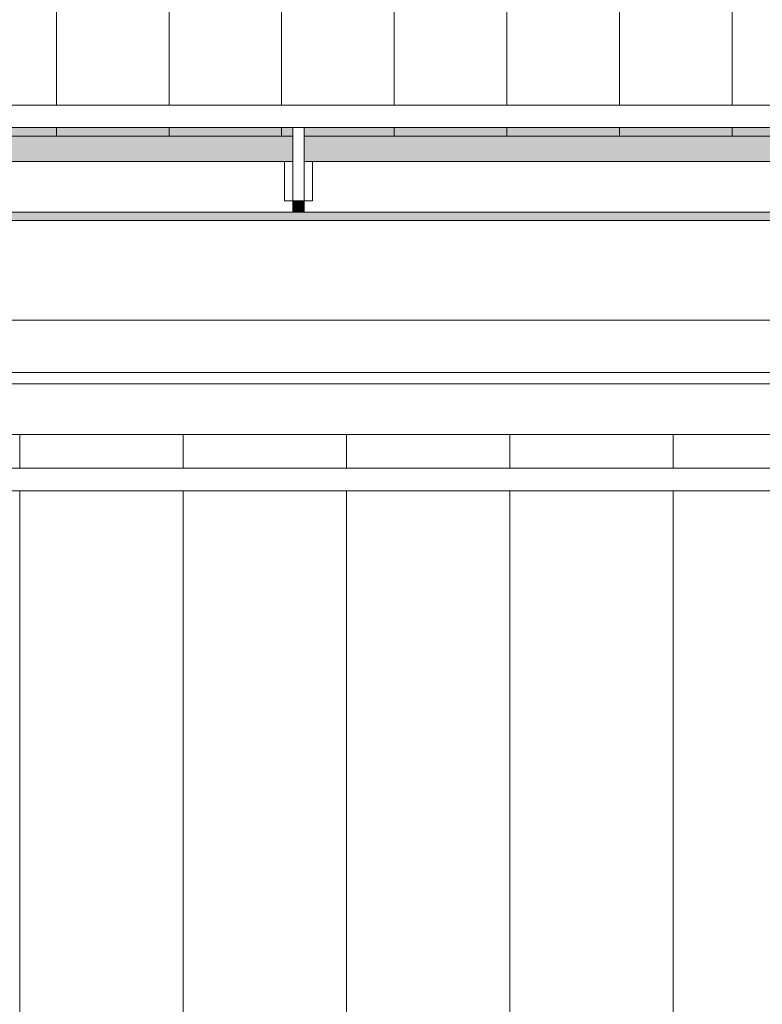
# Model space of a CAD drawing. Header units: metres. Extents: x -180 to 4, y -50 to 6.
# Tile 11 of 44: x -166.42 to -165.1, y -41.26 to -39.51. Entities that reach past the tile are written whole.
import ezdxf

# ---------------------------------------------------------------- set-up
doc = ezdxf.new("R2010")
doc.units = ezdxf.units.M
doc.header["$LTSCALE"] = 0.05
for name, pattern in [('9201', [3, 2, -1]), ('Dash Style-1', [1.999894, 0.999947, -0.999947]), ('ISO-10 Strichpunktlinie', [4.699, 3.048, -0.762, 0.127, -0.762]), ('Linienart-1', [2.116328, 1.058164, -1.058164])]:
    doc.linetypes.add(name, pattern=pattern)
for name, color, linetype, lineweight, true_color in [('30 -33 Aussenwände- 7 Fassade_ Elemente', 7, 'Continuous', 9, 0x00aacc), ('30 -35 Decken- 2.2 Treppen Außen', 7, 'Continuous', 9, 0x009999), ('30 -36 Dächer- 3 Dachbeläge', 7, 'Continuous', 15, 0x9999ff), ('30 -36 Dächer- 4 Dachbekleidungen', 7, 'Continuous', 9, 0xccccff), ('70 -72 Beschriftung- 1 Beschriftung allgemein', 7, 'Continuous', 9, 0xff6633), ('70 -72 Beschriftung- 7 Detailverweise Linie', 7, 'Continuous', 9, 0x00dd00)]:
    doc.layers.add(name, color=color, linetype=linetype, lineweight=lineweight, true_color=true_color)
doc.layers.add('60- 61 allgemeine Ausstattung- 4 Terrassen', color=7, linetype='Continuous', lineweight=9)
doc.layers.add('Keine', color=7, linetype='Continuous', lineweight=9)

# ---------------------------------------------------------------- blocks, each defined once
blk = doc.blocks.new('Gruppe-29')
at = {"color": 255, "linetype": '9201', "lineweight": 5, "transparency": 33554508}
blk.add_wipeout([(-165.256, -40.8649), (-165.1247, -40.247), (-165.256, -40.247)], dxfattribs=at).dxf.layer = '30 -35 Decken- 2.2 Treppen Außen'
blk.add_wipeout([(-165.546, -42.2292), (-165.256, -40.8649), (-165.256, -40.247), (-165.546, -40.247)], dxfattribs=at).dxf.layer = '30 -35 Decken- 2.2 Treppen Außen'
blk.add_wipeout([(-165.836, -42.847), (-165.6773, -42.847), (-165.546, -42.2292), (-165.546, -40.247), (-165.836, -40.247)], dxfattribs=at).dxf.layer = '30 -35 Decken- 2.2 Treppen Außen'
blk.add_wipeout([(-165.836, -40.247), (-166.126, -40.247), (-166.126, -42.847), (-165.836, -42.847)], dxfattribs=at).dxf.layer = '30 -35 Decken- 2.2 Treppen Außen'
blk.add_wipeout([(-166.126, -40.247), (-166.416, -40.247), (-166.416, -42.847), (-166.126, -42.847)], dxfattribs=at).dxf.layer = '30 -35 Decken- 2.2 Treppen Außen'
blk = doc.blocks.new('Gruppe-32')
at = {"color": 255, "lineweight": 5}
blk.add_wipeout([(-164.966, -40.247), (-165.1247, -40.247), (-165.256, -40.8649), (-165.256, -42.847), (-164.966, -42.847)], dxfattribs=at).dxf.layer = '30 -35 Decken- 2.2 Treppen Außen'
blk.add_wipeout([(-165.256, -40.8649), (-165.546, -42.2292), (-165.546, -42.847), (-165.256, -42.847)], dxfattribs=at).dxf.layer = '30 -35 Decken- 2.2 Treppen Außen'
blk = doc.blocks.new('Gruppe-33')
at = {"layer": '30 -35 Decken- 2.2 Treppen Außen', "linetype": '9201', "lineweight": 9, "transparency": 33554508}
for p, q in [((-166.416, -40.247), (-166.416, -42.847)), ((-166.126, -40.247), (-166.126, -42.847)), ((-165.836, -40.247), (-165.836, -42.847)), ((-165.836, -40.247), (-165.836, -42.847)), ((-165.546, -40.247), (-165.546, -42.2292)), ((-165.256, -40.247), (-165.256, -40.8649))]:
    blk.add_line(p, q, dxfattribs=at)
at = {"layer": '30 -35 Decken- 2.2 Treppen Außen', "linetype": '9201', "lineweight": 9, "transparency": 33554508, "flags": 128}
for points in [[(-166.416, -40.247), (-166.706, -40.247)], [(-166.126, -40.247), (-166.416, -40.247)], [(-165.836, -40.247), (-166.126, -40.247)], [(-165.546, -40.247), (-165.836, -40.247)], [(-165.256, -40.247), (-165.546, -40.247)], [(-165.1247, -40.247), (-165.256, -40.247)]]:
    blk.add_lwpolyline(points, dxfattribs=at)
blk = doc.blocks.new('Gruppe-36')
at = {"layer": '30 -35 Decken- 2.2 Treppen Außen'}
blk.add_line((-165.256, -40.8649), (-165.256, -42.847), dxfattribs=at)
at = {"layer": '30 -35 Decken- 2.2 Treppen Außen', "flags": 128}
blk.add_lwpolyline([(-164.966, -40.247), (-165.1247, -40.247)], dxfattribs=at)
blk = doc.blocks.new('Gruppe-39')
at = {"color": 255}
blk.add_wipeout([(-165.1247, -40.247), (-163.806, -40.247), (-163.806, -40.137), (-165.1013, -40.137)], dxfattribs=at).dxf.layer = '30 -35 Decken- 2.2 Treppen Außen'
at = {"layer": '30 -35 Decken- 2.2 Treppen Außen', "flags": 128}
blk.add_lwpolyline([(-165.1247, -40.247), (-163.806, -40.247), (-163.806, -40.137), (-165.1013, -40.137)], dxfattribs=at)
blk = doc.blocks.new('Gruppe-40')
at = {"layer": '30 -35 Decken- 2.2 Treppen Außen', "linetype": 'Dash Style-1', "lineweight": 9, "transparency": 33554508, "flags": 128}
blk.add_lwpolyline([(-165.1013, -40.137), (-172.846, -40.137), (-172.846, -40.247), (-165.1247, -40.247)], dxfattribs=at)
blk = doc.blocks.new('Gruppe-45')
at = {"color": 255}
blk.add_wipeout([(-165.1459, -40.347), (-163.806, -40.347), (-163.806, -40.307), (-165.1374, -40.307)], dxfattribs=at).dxf.layer = '30 -35 Decken- 2.2 Treppen Außen'
at = {"layer": '30 -35 Decken- 2.2 Treppen Außen', "flags": 128}
blk.add_lwpolyline([(-165.1459, -40.347), (-163.806, -40.347), (-163.806, -40.307), (-165.1374, -40.307)], dxfattribs=at)
blk = doc.blocks.new('Gruppe-46')
at = {"color": 255, "linetype": 'Linienart-1'}
blk.add_wipeout([(-165.1374, -40.307), (-172.846, -40.307), (-172.846, -40.347), (-165.1459, -40.347)], dxfattribs=at).dxf.layer = '30 -35 Decken- 2.2 Treppen Außen'
at = {"layer": '30 -35 Decken- 2.2 Treppen Außen', "linetype": 'Linienart-1', "flags": 128}
blk.add_lwpolyline([(-165.1374, -40.307), (-172.846, -40.307), (-172.846, -40.347), (-165.1459, -40.347)], dxfattribs=at)
blk = doc.blocks.new('Gruppe-47')
at = {"color": 255}
blk.add_wipeout([(-165.1247, -40.247), (-163.806, -40.247), (-163.806, -40.157), (-165.1055, -40.157)], dxfattribs=at).dxf.layer = '30 -35 Decken- 2.2 Treppen Außen'
at = {"layer": '30 -35 Decken- 2.2 Treppen Außen', "flags": 128}
blk.add_lwpolyline([(-165.1247, -40.247), (-163.806, -40.247), (-163.806, -40.157), (-165.1055, -40.157)], dxfattribs=at)
blk = doc.blocks.new('Gruppe-48')
at = {"color": 255, "linetype": 'Linienart-1'}
blk.add_wipeout([(-165.1055, -40.157), (-172.846, -40.157), (-172.846, -40.247), (-165.1247, -40.247)], dxfattribs=at).dxf.layer = '30 -35 Decken- 2.2 Treppen Außen'
at = {"layer": '30 -35 Decken- 2.2 Treppen Außen', "linetype": 'Linienart-1', "flags": 128}
blk.add_lwpolyline([(-165.1055, -40.157), (-172.846, -40.157), (-172.846, -40.247), (-165.1247, -40.247)], dxfattribs=at)
blk = doc.blocks.new('Gruppe-50')
at = {"layer": '30 -35 Decken- 2.2 Treppen Außen'}
blk.add_line((-165.1013, -40.137), (-165.7007, -42.957), dxfattribs=at)
blk = doc.blocks.new('Gruppe-51')
at = {"layer": '30 -35 Decken- 2.2 Treppen Außen', "linetype": '9201'}
blk.add_line((-165.1013, -40.137), (-165.7007, -42.957), dxfattribs=at)
blk = doc.blocks.new('Gruppe-55')
at = {"layer": '30 -35 Decken- 2.2 Treppen Außen', "transparency": 33554508}
blk.add_blockref('Gruppe-29', (0, 0), dxfattribs=at)
at = {"layer": '30 -35 Decken- 2.2 Treppen Außen'}
blk.add_blockref('Gruppe-32', (0, 0), dxfattribs=at)
at = {"layer": '30 -35 Decken- 2.2 Treppen Außen', "transparency": 33554508}
blk.add_blockref('Gruppe-33', (0, 0), dxfattribs=at)
at = {"layer": '30 -35 Decken- 2.2 Treppen Außen'}
blk.add_blockref('Gruppe-36', (0, 0), dxfattribs=at)
blk.add_blockref('Gruppe-39', (0, 0), dxfattribs=at)
at = {"layer": '30 -35 Decken- 2.2 Treppen Außen', "transparency": 33554508}
blk.add_blockref('Gruppe-40', (0, 0), dxfattribs=at)
at = {"layer": '30 -35 Decken- 2.2 Treppen Außen'}
for name in ['Gruppe-47', 'Gruppe-45']:
    blk.add_blockref(name, (0, 0), dxfattribs=at)
for name in ['Gruppe-48', 'Gruppe-46']:
    blk.add_blockref(name, (0, 0), dxfattribs=at)
for name in ['Gruppe-50', 'Gruppe-51']:
    blk.add_blockref(name, (0, 0), dxfattribs=at)
blk = doc.blocks.new('Gruppe-56')
at = {"layer": '30 -35 Decken- 2.2 Treppen Außen', "color": 7, "transparency": 33554687}
blk.add_blockref('Gruppe-55', (0, 0), dxfattribs=at)
blk = doc.blocks.new('Gruppe-57')
at = {"layer": '30 -35 Decken- 2.2 Treppen Außen', "color": 7, "transparency": 33554687}
blk.add_blockref('Gruppe-56', (0, 0), dxfattribs=at)
at = {"layer": '30 -35 Decken- 2.2 Treppen Außen', "color": 0, "flags": 1}
for tag in ['prm0_value', 'prm1_value', 'prm2_value', 'prm3_value', 'prm4_value', 'prm5_value', 'prm6_value', 'prm7_value', 'prm8_value', 'IFC_UUID', 'instanceID', 'prm0_name', 'prm0_type', 'prm1_name', 'prm1_type', 'prm2_name', 'prm2_type', 'prm3_name', 'prm3_type', 'prm4_name', 'prm4_type', 'prm5_name', 'prm5_type', 'prm6_name', 'prm6_type', 'prm7_name', 'prm7_type', 'prm8_name', 'prm8_type']:
    blk.add_attdef(tag, (-172.9927, -42.957), '', height=0.00018, dxfattribs=at)
blk = doc.blocks.new('_00-EG_Tragwerk (2D)')
at = {"layer": '30 -35 Decken- 2.2 Treppen Außen', "transparency": 33554687}
blk.add_blockref('Gruppe-57', (0, 0), dxfattribs=at)
blk = doc.blocks.new('Gruppe-192')
at = {"color": 255, "lineweight": 5}
blk.add_wipeout([(-164.966, -40.247), (-165.256, -40.247), (-165.256, -42.847), (-164.966, -42.847)], dxfattribs=at).dxf.layer = '30 -35 Decken- 2.2 Treppen Außen'
blk.add_wipeout([(-165.256, -40.247), (-165.546, -40.247), (-165.546, -42.847), (-165.256, -42.847)], dxfattribs=at).dxf.layer = '30 -35 Decken- 2.2 Treppen Außen'
blk.add_wipeout([(-165.546, -40.247), (-165.836, -40.247), (-165.836, -42.847), (-165.546, -42.847)], dxfattribs=at).dxf.layer = '30 -35 Decken- 2.2 Treppen Außen'
blk.add_wipeout([(-165.836, -40.247), (-166.126, -40.247), (-166.126, -42.847), (-165.836, -42.847)], dxfattribs=at).dxf.layer = '30 -35 Decken- 2.2 Treppen Außen'
blk.add_wipeout([(-166.126, -40.247), (-166.416, -40.247), (-166.416, -42.847), (-166.126, -42.847)], dxfattribs=at).dxf.layer = '30 -35 Decken- 2.2 Treppen Außen'
blk = doc.blocks.new('Gruppe-195')
at = {"layer": '30 -35 Decken- 2.2 Treppen Außen'}
for p, q in [((-166.416, -40.247), (-166.416, -42.847)), ((-166.126, -40.247), (-166.126, -42.847)), ((-165.836, -40.247), (-165.836, -42.847)), ((-165.546, -40.247), (-165.546, -42.847)), ((-165.256, -40.247), (-165.256, -42.847))]:
    blk.add_line(p, q, dxfattribs=at)
at = {"layer": '30 -35 Decken- 2.2 Treppen Außen', "flags": 128}
for points in [[(-166.416, -40.247), (-166.706, -40.247)], [(-166.126, -40.247), (-166.416, -40.247)], [(-165.836, -40.247), (-166.126, -40.247)], [(-165.546, -40.247), (-165.836, -40.247)], [(-165.256, -40.247), (-165.546, -40.247)], [(-164.966, -40.247), (-165.256, -40.247)]]:
    blk.add_lwpolyline(points, dxfattribs=at)
blk = doc.blocks.new('Gruppe-199')
at = {"color": 255}
blk.add_wipeout([(-172.846, -40.247), (-163.806, -40.247), (-163.806, -40.137), (-172.846, -40.137)], dxfattribs=at).dxf.layer = '30 -35 Decken- 2.2 Treppen Außen'
at = {"layer": '30 -35 Decken- 2.2 Treppen Außen', "flags": 128}
blk.add_lwpolyline([(-172.846, -40.247), (-163.806, -40.247), (-163.806, -40.137), (-172.846, -40.137)], close=True, dxfattribs=at)
blk = doc.blocks.new('Gruppe-202')
at = {"color": 255}
blk.add_wipeout([(-163.806, -40.347), (-172.846, -40.347), (-172.846, -40.307), (-163.806, -40.307)], dxfattribs=at).dxf.layer = '30 -35 Decken- 2.2 Treppen Außen'
at = {"layer": '30 -35 Decken- 2.2 Treppen Außen', "flags": 128}
blk.add_lwpolyline([(-163.806, -40.347), (-172.846, -40.347), (-172.846, -40.307), (-163.806, -40.307)], close=True, dxfattribs=at)
blk = doc.blocks.new('Gruppe-203')
at = {"color": 255}
blk.add_wipeout([(-163.806, -40.247), (-172.846, -40.247), (-172.846, -40.157), (-163.806, -40.157)], dxfattribs=at).dxf.layer = '30 -35 Decken- 2.2 Treppen Außen'
at = {"layer": '30 -35 Decken- 2.2 Treppen Außen', "flags": 128}
blk.add_lwpolyline([(-163.806, -40.247), (-172.846, -40.247), (-172.846, -40.157), (-163.806, -40.157)], close=True, dxfattribs=at)
blk = doc.blocks.new('Gruppe-207')
at = {"layer": '30 -35 Decken- 2.2 Treppen Außen'}
blk.add_blockref('Gruppe-192', (0, 0), dxfattribs=at)
blk.add_blockref('Gruppe-195', (0, 0), dxfattribs=at)
blk.add_blockref('Gruppe-199', (0, 0), dxfattribs=at)
for name in ['Gruppe-203', 'Gruppe-202']:
    blk.add_blockref(name, (0, 0), dxfattribs=at)
blk = doc.blocks.new('Gruppe-208')
at = {"layer": '30 -35 Decken- 2.2 Treppen Außen', "color": 7, "transparency": 33554687}
blk.add_blockref('Gruppe-207', (0, 0), dxfattribs=at)
blk = doc.blocks.new('Gruppe-209')
at = {"layer": '30 -35 Decken- 2.2 Treppen Außen', "color": 7, "transparency": 33554687}
blk.add_blockref('Gruppe-208', (0, 0), dxfattribs=at)
at = {"layer": '30 -35 Decken- 2.2 Treppen Außen', "color": 0, "flags": 1}
for tag in ['IFC_UUID', 'instanceID']:
    blk.add_attdef(tag, (-172.9927, -42.957), '', height=0.00018, dxfattribs=at)
blk = doc.blocks.new('_01-OG1_Tragwerk (2D)')
at = {"layer": '30 -35 Decken- 2.2 Treppen Außen', "transparency": 33554687}
blk.add_blockref('Gruppe-209', (0, 0), dxfattribs=at)
blk = doc.blocks.new('Gruppe-9579')
at = {"color": 255}
blk.add_wipeout([(-165.911, -39.762), (-165.911, -39.832), (-165.931, -39.832), (-165.931, -39.762)], dxfattribs=at).dxf.layer = '30 -36 Dächer- 4 Dachbekleidungen'
at = {"layer": '30 -36 Dächer- 3 Dachbeläge', "linetype": 'Continuous', "lineweight": 0, "transparency": 33554687}
blk.add_hatch(color=254, dxfattribs=at).paths.add_polyline_path([(-165.911, -39.852), (-165.911, -39.832), (-165.931, -39.832), (-165.931, -39.852)])
at = {"layer": '30 -36 Dächer- 3 Dachbeläge', "color": 254, "linetype": 'Continuous', "lineweight": 9, "true_color": 0xccccff, "transparency": 33554687, "flags": 128}
blk.add_lwpolyline([(-165.911, -39.852), (-165.911, -39.832), (-165.931, -39.832), (-165.931, -39.852)], dxfattribs=at)
at = {"layer": '30 -36 Dächer- 4 Dachbekleidungen', "flags": 128}
for points in [[(-165.946, -39.762), (-165.946, -39.832), (-165.931, -39.832)], [(-165.911, -39.762), (-165.911, -39.832), (-165.931, -39.832), (-165.931, -39.762)], [(-165.896, -39.762), (-165.896, -39.832), (-165.911, -39.832)]]:
    blk.add_lwpolyline(points, dxfattribs=at)
at = {"color": 255}
blk.add_wipeout([(-165.911, -39.762), (-165.911, -39.702), (-165.931, -39.702), (-165.931, -39.762)], dxfattribs=at).dxf.layer = '30 -36 Dächer- 4 Dachbekleidungen'
at = {"layer": '30 -36 Dächer- 4 Dachbekleidungen', "flags": 128}
blk.add_lwpolyline([(-165.911, -39.762), (-165.911, -39.702), (-165.931, -39.702), (-165.931, -39.762)], dxfattribs=at)
blk = doc.blocks.new('Gruppe-9596')
at = {"layer": '60- 61 allgemeine Ausstattung- 4 Terrassen', "linetype": 'Continuous', "lineweight": 9, "transparency": 33554495}
h = blk.add_hatch(dxfattribs=at)
h.set_pattern_fill('Dämmstoff v 2mm SRF-3', style=0, pattern_type=2)
h.set_pattern_definition([(90, (-171.951, -33.59404), (0.2, 0), [])])
h.paths.add_polyline_path([(-171.951, -39.407), (-171.951, -39.717), (-160.818, -39.717), (-160.818, -39.407), (-163.6783, -39.407), (-163.6783, -39.407)])
at = {"layer": '60- 61 allgemeine Ausstattung- 4 Terrassen', "color": 252, "linetype": 'Continuous', "lineweight": 9, "true_color": 0x888888, "transparency": 33554687, "flags": 128}
blk.add_lwpolyline([(-171.951, -39.407), (-171.951, -39.717), (-160.818, -39.717), (-160.818, -39.407), (-163.6783, -39.407), (-163.6783, -39.407)], close=True, dxfattribs=at)
at = {"color": 255, "linetype": 'Continuous', "lineweight": 9, "transparency": 33554687}
blk.add_wipeout([(-167.751, -39.867), (-160.291, -39.867), (-160.291, -40.044), (-167.751, -40.044)], dxfattribs=at).dxf.layer = '30 -33 Aussenwände- 7 Fassade_ Elemente'
at = {"layer": '30 -36 Dächer- 3 Dachbeläge', "linetype": 'Continuous', "lineweight": 0}
blk.add_hatch(color=254, dxfattribs=at).paths.add_polyline_path([(-173.196, -39.702), (-160.641, -39.702), (-160.641, -39.867), (-173.196, -39.867)])
at = {"layer": '30 -33 Aussenwände- 7 Fassade_ Elemente', "color": 142, "linetype": 'Continuous', "lineweight": 9, "transparency": 33554687, "flags": 128}
blk.add_lwpolyline([(-167.751, -39.867), (-160.291, -39.867), (-160.291, -40.044), (-167.751, -40.044)], close=True, dxfattribs=at)
at = {"layer": '30 -36 Dächer- 3 Dachbeläge', "flags": 128}
blk.add_lwpolyline([(-173.196, -39.702), (-160.641, -39.702), (-160.641, -39.867), (-173.196, -39.867)], close=True, dxfattribs=at)
at = {"color": 255}
blk.add_wipeout([(-173.236, -40.347), (-172.846, -40.347), (-172.846, -40.307), (-173.196, -40.307), (-173.196, -39.702), (-160.641, -39.702), (-160.641, -39.662), (-173.236, -39.662)], dxfattribs=at).dxf.layer = '30 -36 Dächer- 4 Dachbekleidungen'
at = {"layer": '30 -36 Dächer- 4 Dachbekleidungen', "flags": 128}
blk.add_lwpolyline([(-173.236, -40.347), (-172.846, -40.347), (-172.846, -40.307), (-173.196, -40.307), (-173.196, -39.702), (-160.641, -39.702), (-160.641, -39.662), (-173.236, -39.662)], close=True, dxfattribs=at)
at = {"color": 255}
blk.add_wipeout([(-173.136, -40.247), (-172.846, -40.247), (-172.846, -40.157), (-173.046, -40.157), (-173.046, -39.852), (-160.641, -39.852), (-160.641, -39.762), (-173.136, -39.762)], dxfattribs=at).dxf.layer = '30 -36 Dächer- 4 Dachbekleidungen'
at = {"layer": '30 -36 Dächer- 4 Dachbekleidungen', "flags": 128}
blk.add_lwpolyline([(-173.136, -40.247), (-172.846, -40.247), (-172.846, -40.157), (-173.046, -40.157), (-173.046, -39.852), (-160.641, -39.852), (-160.641, -39.762), (-173.136, -39.762)], close=True, dxfattribs=at)
at = {"layer": '70 -72 Beschriftung- 1 Beschriftung allgemein', "color": 7}
blk.add_blockref('Gruppe-9579', (0, 0), dxfattribs=at)
blk = doc.blocks.new('Gruppe-9597')
at = {"layer": 'Keine', "color": 7}
blk.add_blockref('Gruppe-9596', (0, 0), dxfattribs=at)
blk = doc.blocks.new('Gruppe-9720')
at = {"color": 255, "lineweight": 5}
blk.add_wipeout([(-164.966, -40.247), (-165.256, -40.247), (-165.256, -42.847), (-164.966, -42.847)], dxfattribs=at).dxf.layer = '30 -35 Decken- 2.2 Treppen Außen'
blk.add_wipeout([(-165.256, -40.247), (-165.546, -40.247), (-165.546, -42.847), (-165.256, -42.847)], dxfattribs=at).dxf.layer = '30 -35 Decken- 2.2 Treppen Außen'
blk.add_wipeout([(-165.546, -40.247), (-165.836, -40.247), (-165.836, -42.847), (-165.546, -42.847)], dxfattribs=at).dxf.layer = '30 -35 Decken- 2.2 Treppen Außen'
blk.add_wipeout([(-165.836, -40.247), (-166.126, -40.247), (-166.126, -42.847), (-165.836, -42.847)], dxfattribs=at).dxf.layer = '30 -35 Decken- 2.2 Treppen Außen'
blk.add_wipeout([(-166.126, -40.247), (-166.416, -40.247), (-166.416, -42.847), (-166.126, -42.847)], dxfattribs=at).dxf.layer = '30 -35 Decken- 2.2 Treppen Außen'
blk = doc.blocks.new('Gruppe-9723')
at = {"layer": '30 -35 Decken- 2.2 Treppen Außen', "color": 7}
for p, q in [((-166.416, -40.247), (-166.416, -42.847)), ((-166.126, -40.247), (-166.126, -42.847)), ((-165.836, -40.247), (-165.836, -42.847)), ((-165.546, -40.247), (-165.546, -42.847)), ((-165.256, -40.247), (-165.256, -42.847))]:
    blk.add_line(p, q, dxfattribs=at)
at = {"layer": '30 -35 Decken- 2.2 Treppen Außen', "color": 7, "flags": 128}
for points in [[(-166.416, -40.247), (-166.706, -40.247)], [(-166.126, -40.247), (-166.416, -40.247)], [(-165.836, -40.247), (-166.126, -40.247)], [(-165.546, -40.247), (-165.836, -40.247)], [(-165.256, -40.247), (-165.546, -40.247)], [(-164.966, -40.247), (-165.256, -40.247)]]:
    blk.add_lwpolyline(points, dxfattribs=at)
blk = doc.blocks.new('Gruppe-9727')
at = {"color": 255}
blk.add_wipeout([(-172.846, -40.247), (-163.806, -40.247), (-163.806, -40.137), (-172.846, -40.137)], dxfattribs=at).dxf.layer = '30 -35 Decken- 2.2 Treppen Außen'
at = {"layer": '30 -35 Decken- 2.2 Treppen Außen', "color": 7, "flags": 128}
blk.add_lwpolyline([(-172.846, -40.247), (-163.806, -40.247), (-163.806, -40.137), (-172.846, -40.137)], close=True, dxfattribs=at)
blk = doc.blocks.new('Gruppe-9730')
at = {"color": 255}
blk.add_wipeout([(-163.806, -40.347), (-172.846, -40.347), (-172.846, -40.307), (-163.806, -40.307)], dxfattribs=at).dxf.layer = '30 -35 Decken- 2.2 Treppen Außen'
at = {"layer": '30 -35 Decken- 2.2 Treppen Außen', "color": 7, "flags": 128}
blk.add_lwpolyline([(-163.806, -40.347), (-172.846, -40.347), (-172.846, -40.307), (-163.806, -40.307)], close=True, dxfattribs=at)
blk = doc.blocks.new('Gruppe-9731')
at = {"color": 255}
blk.add_wipeout([(-163.806, -40.247), (-172.846, -40.247), (-172.846, -40.157), (-163.806, -40.157)], dxfattribs=at).dxf.layer = '30 -35 Decken- 2.2 Treppen Außen'
at = {"layer": '30 -35 Decken- 2.2 Treppen Außen', "color": 7, "flags": 128}
blk.add_lwpolyline([(-163.806, -40.247), (-172.846, -40.247), (-172.846, -40.157), (-163.806, -40.157)], close=True, dxfattribs=at)
blk = doc.blocks.new('Gruppe-9735')
at = {"layer": '30 -35 Decken- 2.2 Treppen Außen', "color": 7}
blk.add_blockref('Gruppe-9720', (0, 0), dxfattribs=at)
blk.add_blockref('Gruppe-9723', (0, 0), dxfattribs=at)
blk.add_blockref('Gruppe-9727', (0, 0), dxfattribs=at)
for name in ['Gruppe-9731', 'Gruppe-9730']:
    blk.add_blockref(name, (0, 0), dxfattribs=at)
blk = doc.blocks.new('Gruppe-9736')
at = {"layer": '30 -35 Decken- 2.2 Treppen Außen', "color": 7, "transparency": 33554687}
blk.add_blockref('Gruppe-9735', (0, 0), dxfattribs=at)
blk = doc.blocks.new('Gruppe-9737')
at = {"layer": '30 -35 Decken- 2.2 Treppen Außen', "color": 7, "transparency": 33554687}
blk.add_blockref('Gruppe-9736', (0, 0), dxfattribs=at)
at = {"layer": '30 -35 Decken- 2.2 Treppen Außen', "color": 0, "flags": 1}
for tag in ['prm0_value', 'prm1_value', 'prm2_value', 'prm3_value', 'prm4_value', 'prm5_value', 'prm6_value', 'prm7_value', 'prm8_value', 'IFC_UUID', 'instanceID', 'prm0_name', 'prm0_type', 'prm1_name', 'prm1_type', 'prm2_name', 'prm2_type', 'prm3_name', 'prm3_type', 'prm4_name', 'prm4_type', 'prm5_name', 'prm5_type', 'prm6_name', 'prm6_type', 'prm7_name', 'prm7_type', 'prm8_name', 'prm8_type']:
    blk.add_attdef(tag, (-172.9927, -42.957), '', height=0.00018, dxfattribs=at)
blk = doc.blocks.new('_OG2_2D (2D)')
at = {"layer": '30 -33 Aussenwände- 7 Fassade_ Elemente', "flags": 128}
blk.add_lwpolyline([(-160.61099996, -39.83704198), (-173.02599996, -39.83704198), (-173.02599996, -40.13704198), (-172.81099996, -40.13704198), (-172.81099996, -42.95704198), (-175.84599996, -42.95704198), (-175.84599996, -39.86704198)], dxfattribs=at)
at = {"layer": '70 -72 Beschriftung- 7 Detailverweise Linie', "linetype": 'ISO-10 Strichpunktlinie', "flags": 128}
blk.add_lwpolyline([(-172.11368377, -30.7), (-159.87599996, -30.7), (-159.87599996, -40.00227873), (-172.11368377, -40.00227873)], close=True, dxfattribs=at)
at = {"layer": '70 -72 Beschriftung- 1 Beschriftung allgemein', "color": 7}
blk.add_blockref('Gruppe-9597', (0, 0), dxfattribs=at)
at = {"layer": '30 -35 Decken- 2.2 Treppen Außen', "transparency": 33554687}
blk.add_blockref('Gruppe-9737', (0, 0), dxfattribs=at)

msp = doc.modelspace()

# ---------------------------------------------------------------- block references
at = {"layer": '30 -35 Decken- 2.2 Treppen Außen', "color": 1}
msp.add_blockref('_00-EG_Tragwerk (2D)', (0, 0), dxfattribs=at)

# ---------------------------------------------------------------- next in the draw order: block references
msp.add_blockref('_01-OG1_Tragwerk (2D)', (0, 0), dxfattribs=at)

# ---------------------------------------------------------------- next in the draw order: block references
at = {"layer": 'Keine', "color": 1}
msp.add_blockref('_OG2_2D (2D)', (0, 0), dxfattribs=at)

doc.saveas('drawing.dxf')
